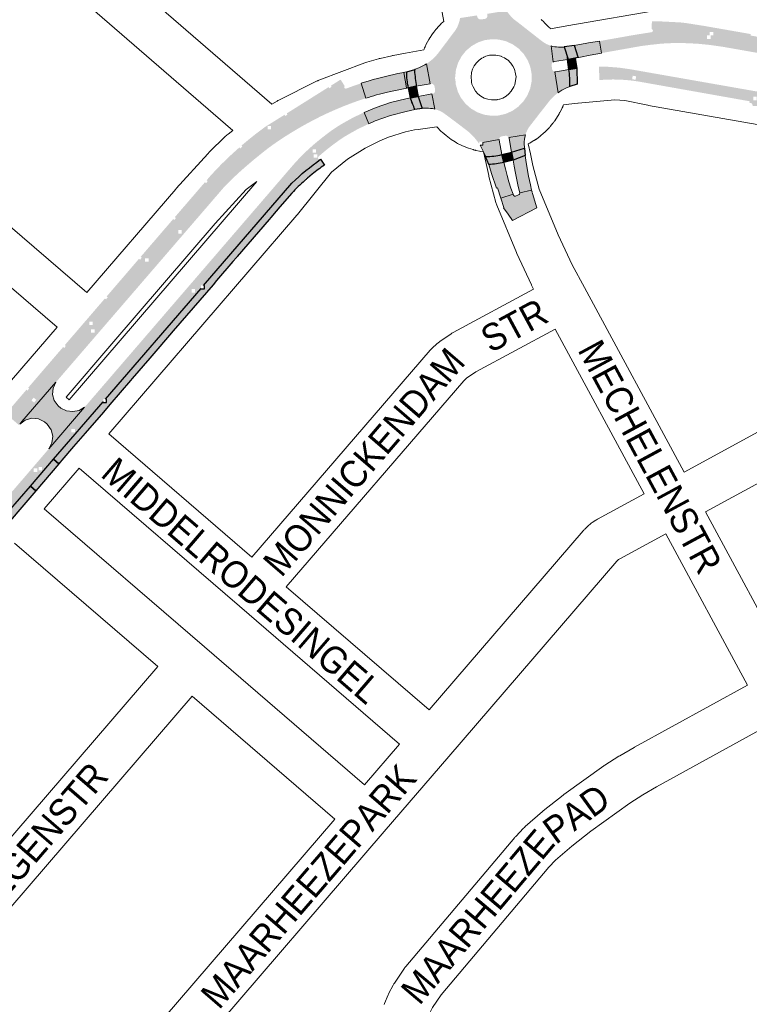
# Paper-space layout 'Layout1' of a CAD drawing. Header units: metres. Extents: x 123097 to 144122, y 392739 to 407589.
# Tile 80 of 256: x 127405 to 127615, y 400071 to 400354. Entities that reach past the tile are written whole.
import ezdxf
from ezdxf.enums import TextEntityAlignment as Align

# ---------------------------------------------------------------- set-up
doc = ezdxf.new("R2010")
doc.units = ezdxf.units.M
doc.header["$MEASUREMENT"] = 0
for name, color, linetype, lineweight in [('gs-anno-wegen algemeen tekst', 7, 'Continuous', 0), ('gs-knt-aanvullende hoofdweg', 7, 'Continuous', 0), ('gs-knt-wegen algemeen', 7, 'Continuous', 0), ('ir-ARC-asfalt-hoofdwegen-te inspecteren', 5, 'Continuous', 0), ('ir-ARC-fietspaden naastliggend- te inspecteren', 1, 'Continuous', 0)]:
    doc.layers.add(name, color=color, linetype=linetype, lineweight=lineweight)
doc.styles.add('Style-Arial', font='arial.ttf')

psp = doc.layouts.get("Layout1")

# ---------------------------------------------------------------- hatches: boundary and pattern name
at = {"layer": 'ir-ARC-asfalt-hoofdwegen-te inspecteren', "linetype": 'Continuous', "lineweight": 13}
h = psp.add_hatch(color=5, dxfattribs=at)
h.paths.add_polyline_path([(127527.336, 400326.933, 0.0919686), (127524.543, 400328.23), (127523.755, 400332.574), (127523.885, 400332.597, 0.4199704), (127524.68, 400333.733), (127524.504, 400334.734, 0.4039258), (127523.381, 400335.538), (127523.244, 400335.512), (127522.213, 400341.232, 0.0358821), (127523.805, 400342.431), (127523.807, 400342.429), (127523.928, 400342.539, 0.0044396), (127524.111, 400342.705), (127524.361, 400342.933), (127524.357, 400342.939, 0.0322702), (127525.559, 400344.268), (127527.875, 400347.351), (127527.881, 400347.347), (127528.333, 400347.945), (127528.326, 400347.951), (127530.019, 400350.205, 0.0425797), (127530.832, 400351.407), (127530.837, 400351.404), (127530.937, 400351.599, 0.0048824), (127531.013, 400351.747), (127531.179, 400352.072), (127531.169, 400352.077, 0.0694998), (127531.829, 400354.344), (127536.699, 400355.089), (127536.752, 400354.759, 0.3838315), (127537.861, 400353.932), (127538.857, 400354.087, 0.4388428), (127539.693, 400355.149), (127539.622, 400355.552), (127545.159, 400356.476, 0.0771777), (127547.534, 400353.76), (127548.33, 400353.185), (127551.377, 400350.798), (127551.372, 400350.792), (127551.964, 400350.33), (127551.967, 400350.335), (127555.013, 400347.949), (127555.024, 400347.94, 0.0409567), (127556.159, 400347.149), (127556.154, 400347.139), (127556.82, 400346.795), (127556.823, 400346.801, 0.0361901), (127557.965, 400346.363), (127558.58, 400341.746, 0.3081592), (127558.095, 400340.731), (127558.226, 400339.745, 0.3130596), (127559.011, 400338.952), (127559.942, 400332.913, 0.0703762), (127557.201, 400330.226), (127554.82, 400327.17), (127554.805, 400327.182), (127554.341, 400326.592), (127554.359, 400326.578), (127551.648, 400323.097, 0.0759822), (127550.589, 400320.823), (127545.825, 400320.066, 0.3369399), (127544.784, 400320.575), (127543.779, 400320.428, 0.3246104), (127543.006, 400319.534), (127538.318, 400318.611), (127538.318, 400318.844), (127537.318, 400318.844), (127537.318, 400318.414), (127537.212, 400318.393, 0.0221992), (127536.338, 400319.573), (127536.34, 400319.575), (127535.856, 400320.147), (127535.852, 400320.144, 0.0364679), (127534.122, 400321.822), (127531.028, 400324.185), (127531.028, 400324.185), (127530.432, 400324.641), (127530.429, 400324.637)])
h.paths.add_polyline_path([(127540.797, 400326.311), (127538.726, 400326.628), (127536.753, 400327.331), (127534.949, 400328.396), (127533.38, 400329.784), (127532.102, 400331.445), (127531.162, 400333.317), (127530.595, 400335.334), (127530.508, 400336.373), (127530.325, 400337.361), (127530.423, 400337.379), (127530.42, 400337.42), (127530.645, 400339.503), (127531.26, 400341.506), (127532.244, 400343.355), (127533.56, 400344.985), (127535.162, 400346.335), (127536.991, 400347.357), (127538.987, 400348.015), (127540.916, 400348.275), (127543.008, 400348.171), (127545.042, 400347.671), (127546.945, 400346.795), (127548.647, 400345.574), (127550.087, 400344.052), (127551.212, 400342.285), (127551.982, 400340.337), (127552.368, 400338.278), (127552.357, 400336.184), (127551.948, 400334.129), (127551.158, 400332.189), (127550.013, 400330.434), (127548.557, 400328.928), (127546.842, 400327.725), (127544.929, 400326.87), (127542.889, 400326.393)], flags=16)
h = psp.add_hatch(color=5, dxfattribs=at)
h.paths.add_polyline_path([(127586.782, 400350.285, 0.8504518), (127586.769, 400351.201, -0.0366195), (127602.527, 400349.962), (127603.471, 400349.785), (127603.471, 400349.351), (127602.683, 400349.351), (127602.683, 400348.351), (127603.683, 400348.351), (127603.683, 400349.351), (127604.471, 400349.351), (127604.471, 400349.597), (127614.886, 400347.639), (127626.657, 400345.54), (127672.779, 400337.612), (127672.779, 400337.128), (127673.779, 400337.128), (127673.779, 400337.44), (127678.803, 400336.576), (127707.483, 400331.599), (127739.079, 400326.08), (127741.346, 400325.681), (127741.346, 400325.124), (127742.346, 400325.124), (127742.346, 400325.506), (127780.592, 400318.781), (127780.592, 400318.232), (127781.592, 400318.232), (127781.592, 400318.606), (127815.517, 400312.641), (127814.978, 400309.708), (127813.384, 400310.001), (127732.49, 400324.13), (127730.264, 400324.521), (127681.891, 400332.998), (127679.664, 400333.387), (127679.013, 400333.504), (127664.138, 400336.092), (127610.955, 400345.438), (127608.738, 400345.828), (127607.417, 400346.06), (127603.403, 400346.634), (127599.809, 400346.991), (127596.399, 400347.142), (127592.853, 400347.16), (127591.128, 400347.097), (127589.407, 400346.974), (127586.557, 400346.673), (127583.714, 400346.304), (127572.454, 400344.295), (127571.816, 400347.736), (127572.65, 400347.882), (127572.652, 400347.875), (127573.39, 400348.005), (127573.389, 400348.012), (127578.207, 400348.858), (127581.172, 400349.395)])
h.paths.add_polyline_path([(127671.333, 400336.272), (127671.333, 400337.272), (127672.333, 400337.272), (127672.333, 400336.272)], flags=16)
h.paths.add_polyline_path([(127778.657, 400317.626), (127778.657, 400318.626), (127779.657, 400318.626), (127779.657, 400317.626)], flags=16)
h.paths.add_polyline_path([(127739.971, 400324.335), (127739.971, 400325.335), (127740.971, 400325.335), (127740.971, 400324.335)], flags=16)
at = {"layer": 'ir-ARC-asfalt-hoofdwegen-te inspecteren', "linetype": 'Continuous', "lineweight": 13, "extrusion": (0, 0, -1)}
for points in [[(-127563.835, 400346.348), (-127566.152, 400346.737), (-127568.683, 400347.187), (-127571.816, 400347.736), (-127572.454, 400344.295), (-127569.111, 400343.672), (-127566.384, 400343.158), (-127564.886, 400342.867, -0.0013531), (-127564.874, 400342.941), (-127565.756, 400343.099), (-127564.68, 400346.441), (-127563.838, 400346.34, -0.0001526)], [(-127519.275, 400334.765, 0.0214838), (-127518.76, 400339.285), (-127518.806, 400339.625), (-127518.945, 400339.663), (-127519.971, 400340.059, -0.0459615), (-127522.213, 400341.232), (-127523.244, 400335.512)], [(-127559.942, 400332.913), (-127559.011, 400338.952), (-127559.176, 400338.935), (-127559.342, 400338.947), (-127563.068, 400339.618, 0.0460548), (-127563.274, 400334.751), (-127562.149, 400334.24, -0.0475492)], [(-127543.842, 400315.17, 0.0575054), (-127539.164, 400314.615), (-127539.091, 400314.795), (-127538.407, 400316.309, -0.026351), (-127537.566, 400317.844), (-127538.318, 400317.844), (-127538.318, 400318.611), (-127543.006, 400319.534), (-127543.014, 400319.293)], [(-127550.26, 400318.258), (-127550.292, 400317.179), (-127550.306, 400317.044), (-127546.609, 400315.881), (-127545.912, 400319.805), (-127545.878, 400319.939), (-127545.825, 400320.066), (-127550.589, 400320.823, -0.0783241)], [(-127544.395, 400312.945), (-127544.841, 400311.058), (-127545.308, 400309.183), (-127545.838, 400307.324), (-127546.4, 400305.571), (-127547.019, 400303.837), (-127543.533, 400302.686), (-127542.583, 400305.657), (-127542.308, 400305.56), (-127540.873, 400309.79), (-127540.056, 400312.322, -0.0496197)]]:
    psp.add_hatch(color=5, dxfattribs=at).paths.add_polyline_path(points)
at = {"layer": 'ir-ARC-asfalt-hoofdwegen-te inspecteren', "linetype": 'Continuous', "lineweight": 13}
for points in [[(127562.659, 400342.491), (127558.902, 400341.864), (127558.736, 400341.819), (127558.58, 400341.746), (127557.965, 400346.363, 0.0635409), (127560.057, 400346.01), (127561.692, 400345.976), (127561.745, 400345.986), (127562.354, 400344.035, -0.013632)], [(127517.012, 400334.323), (127515.643, 400334.073), (127511.034, 400333.116, 0.0165375), (127504.762, 400331.335), (127503.464, 400335.628), (127505.786, 400336.352, -0.0252081), (127515.143, 400338.634), (127516.004, 400338.812), (127515.715, 400338.731), (127516.447, 400334.288), (127516.996, 400334.394, 0.000916)], [(127516.533, 400338.921, 0.0572435), (127516.996, 400334.394), (127516.447, 400334.288), (127515.715, 400338.731), (127516.004, 400338.812)], [(127524.543, 400328.23, 0.0709191), (127522.189, 400328.491), (127521.111, 400328.458), (127520.961, 400328.437), (127519.765, 400331.883), (127523.755, 400332.574)], [(127547.12, 400303.569, 0.4371317), (127547.741, 400303.267), (127548.612, 400303.599, 0.4216699), (127548.93, 400304.2), (127552.358, 400305.021), (127552.474, 400304.525), (127552.449, 400304.517), (127552.564, 400304.144), (127552.6, 400303.989), (127553.877, 400299.951), (127546.894, 400296.238), (127545.616, 400298.101), (127544.275, 400299.919), (127544.388, 400300.006), (127543.533, 400302.686), (127547.019, 400303.837)]]:
    psp.add_hatch(color=5, dxfattribs=at).paths.add_polyline_path(points)
h = psp.add_hatch(color=5, dxfattribs=at)
h.paths.add_polyline_path([(127625.736, 400328.665, 0.0324086), (127621.307, 400329.091), (127620.691, 400329.097), (127620.691, 400330.018), (127619.691, 400330.018), (127619.691, 400329.106), (127615.755, 400329.144), (127615.72, 400329.436, 0.2853687), (127615.465, 400329.886), (127615.469, 400329.914), (127615.337, 400329.934, 0.0046228), (127615.328, 400329.936), (127614.863, 400330.006), (127614.932, 400330.468), (127583.4, 400336.067, 0.0433447), (127575.543, 400336.72), (127571.823, 400336.583), (127571.659, 400340.369), (127573.958, 400340.384), (127577.459, 400340.112), (127580.407, 400339.696), (127606.989, 400335.031), (127609.206, 400334.643), (127662.019, 400325.348, 0.0106399), (127662.259, 400325.332), (127677.504, 400322.602), (127677.342, 400322.682, 0.0084773), (127677.51, 400322.632), (127677.923, 400322.534), (127679.783, 400322.207), (127728.46, 400313.653), (127729.55, 400313.461), (127730.671, 400313.265), (127811.457, 400299.118), (127813.105, 400298.829), (127812.628, 400296.289), (127811.632, 400296.289), (127811.632, 400296.084), (127768.029, 400303.685), (127768.029, 400304.235), (127767.029, 400304.235), (127767.029, 400303.859), (127728.992, 400310.49), (127719.305, 400312.197), (127719.305, 400312.713), (127718.305, 400312.713), (127718.305, 400312.373), (127676.989, 400319.655), (127670.834, 400320.74), (127670.834, 400321.194), (127669.834, 400321.194), (127669.834, 400320.916), (127669.374, 400320.997)])
h.paths.add_polyline_path([(127582.195, 400336.647), (127581.207, 400336.803), (127581.363, 400337.791), (127582.351, 400337.635)], flags=16)
h.paths.add_polyline_path([(127615.97, 400330.759), (127615.97, 400331.759), (127616.97, 400331.759), (127616.97, 400330.759)], flags=16)
h.paths.add_polyline_path([(127668.686, 400321.54), (127668.686, 400322.54), (127669.686, 400322.54), (127669.686, 400321.54)], flags=16)
h.paths.add_polyline_path([(127810.441, 400296.636), (127810.441, 400297.636), (127811.441, 400297.636), (127811.441, 400296.636)], flags=16)
h.paths.add_polyline_path([(127765.807, 400304.342), (127765.807, 400305.342), (127766.807, 400305.342), (127766.807, 400304.342)], flags=16)
h.paths.add_polyline_path([(127717.285, 400312.942), (127717.285, 400313.942), (127718.285, 400313.942), (127718.285, 400312.942)], flags=16)
h = psp.add_hatch(color=5, dxfattribs=at)
h.paths.add_polyline_path([(127482.028, 400324.626, 0.0769093), (127461.96, 400308.021), (127442.451, 400285.38), (127442.451, 400284.466), (127441.663, 400284.466), (127441.601, 400284.394), (127426.446, 400266.764), (127426.446, 400266.268), (127426.02, 400266.268), (127419.602, 400258.802), (127402.985, 400239.564), (127405.263, 400237.606), (127405.427, 400237.796), (127405.491, 400237.871), (127406.102, 400238.579), (127415.876, 400249.863), (127417.356, 400251.604), (127464.26, 400306.012), (127466.674, 400308.419), (127469.18, 400310.729), (127471.519, 400312.752), (127473.052, 400314.039), (127475.968, 400316.389, -0.0256651), (127482.392, 400320.838, -0.0252921), (127491.891, 400326.158, -0.0298569), (127502.836, 400330.697, -0.0052987), (127504.762, 400331.335), (127503.464, 400335.628), (127501.336, 400334.908), (127499.226, 400334.137, -0.8146973), (127498.702, 400334.869), (127498.693, 400334.882)])
h.paths.add_polyline_path([(127450.991, 400292.538), (127450.991, 400293.538), (127451.991, 400293.538), (127451.991, 400292.538)], flags=16)
h.paths.add_polyline_path([(127425.959, 400264.107), (127425.959, 400265.107), (127426.959, 400265.107), (127426.959, 400264.107)], flags=16)
h.paths.add_polyline_path([(127409.635, 400244.055), (127408.848, 400244.672), (127409.465, 400245.459), (127410.252, 400244.842)], flags=16)
for points in [[(127505.701, 400324.029), (127504.334, 400327.282), (127507.718, 400328.69), (127511.915, 400330.152), (127516.223, 400331.163), (127517.582, 400331.443), (127518.887, 400328.116), (127516.348, 400327.58), (127511.85, 400326.41), (127507.482, 400324.822)], [(127547.022, 400313.625), (127548.789, 400314.221), (127550.531, 400314.879), (127550.78, 400312.905), (127551.483, 400308.951), (127552.019, 400306.465), (127552.358, 400305.021), (127548.93, 400304.2), (127548.482, 400306.07), (127548.073, 400307.949), (127547.696, 400309.882), (127547.36, 400311.822)]]:
    psp.add_hatch(color=5, dxfattribs=at).paths.add_polyline_path(points, flags=0)
h = psp.add_hatch(color=5, dxfattribs=at)
h.paths.add_polyline_path([(127424.078, 400242.763, 0.0219538), (127424.433, 400243.101), (127425.592, 400244.447), (127478.357, 400305.714), (127479.71, 400307.285), (127483.701, 400311.919, -0.0517397), (127492.83, 400320.469, -0.0014471), (127493.428, 400320.944, -0.0372249), (127498.526, 400324.338), (127500.782, 400325.591), (127503.096, 400326.733), (127504.334, 400327.282), (127505.701, 400324.029), (127505.361, 400323.87), (127505.364, 400323.864), (127504.518, 400323.472), (127502.284, 400322.374), (127500.414, 400321.331), (127498.568, 400320.258, 0.0061778), (127497.223, 400319.343), (127497.219, 400319.348), (127496.922, 400319.132, 0.0276674), (127491.218, 400314.606, 0.9363286), (127491.781, 400313.819, 0.0384393), (127483.609, 400307.007), (127458.242, 400277.64), (127457.519, 400277.64), (127457.519, 400276.803), (127430.075, 400245.032), (127429.437, 400245.032), (127429.437, 400244.293), (127415.205, 400227.817), (127412.954, 400229.75), (127413.809, 400230.746), (127413.805, 400230.738)])
h.paths.add_polyline_path([(127489.864, 400314.258), (127489.864, 400315.258), (127490.864, 400315.258), (127490.864, 400314.258)], flags=16)
h.paths.add_polyline_path([(127489.523, 400315.714), (127489.523, 400316.714), (127490.523, 400316.714), (127490.523, 400315.714)], flags=16)
h.paths.add_polyline_path([(127454.803, 400275.619), (127454.803, 400276.619), (127455.803, 400276.619), (127455.803, 400275.619)], flags=16)
h.paths.add_polyline_path([(127420.323, 400235.51), (127420.323, 400236.51), (127421.323, 400236.51), (127421.323, 400235.51)], flags=16)
h = psp.add_hatch(color=5, dxfattribs=at)
h.paths.add_polyline_path([(127498.568, 400320.258, 0.0061778), (127497.223, 400319.343), (127497.219, 400319.348), (127496.922, 400319.132, 0.0276674), (127491.218, 400314.606, 0.9363286), (127491.781, 400313.819, 0.0384393), (127483.609, 400307.007), (127458.242, 400277.64), (127457.519, 400277.64), (127457.519, 400276.803), (127430.075, 400245.032), (127429.437, 400245.032), (127429.437, 400244.293), (127415.205, 400227.817), (127412.954, 400229.75), (127413.809, 400230.746), (127413.805, 400230.738), (127424.078, 400242.763, 0.0219538), (127424.433, 400243.101), (127425.592, 400244.447), (127478.357, 400305.714), (127479.71, 400307.285), (127483.701, 400311.919, -0.0517397), (127492.83, 400320.469, -0.0014471), (127493.428, 400320.944, -0.0372249), (127498.526, 400324.338), (127500.782, 400325.591), (127503.096, 400326.733), (127504.334, 400327.282), (127505.701, 400324.029), (127505.361, 400323.87), (127505.364, 400323.864), (127504.518, 400323.472), (127502.284, 400322.374), (127500.414, 400321.331)])
h.paths.add_polyline_path([(127489.864, 400314.258), (127489.864, 400315.258), (127490.864, 400315.258), (127490.864, 400314.258)], flags=16)
h.paths.add_polyline_path([(127489.523, 400315.714), (127489.523, 400316.714), (127490.523, 400316.714), (127490.523, 400315.714)], flags=16)
h.paths.add_polyline_path([(127454.803, 400275.619), (127454.803, 400276.619), (127455.803, 400276.619), (127455.803, 400275.619)], flags=16)
h.paths.add_polyline_path([(127420.323, 400235.51), (127420.323, 400236.51), (127421.323, 400236.51), (127421.323, 400235.51)], flags=16)
at = {"layer": 'ir-ARC-asfalt-hoofdwegen-te inspecteren', "linetype": 'Continuous', "lineweight": 13, "extrusion": (0, 0, -1)}
psp.add_hatch(color=5, dxfattribs=at).paths.add_polyline_path([(-127405.491, 400237.871), (-127407.061, 400239.017), (-127408.933, 400239.539), (-127410.869, 400239.369), (-127412.622, 400238.529), (-127413.388, 400237.881), (-127414.487, 400236.277), (-127414.947, 400234.388), (-127414.71, 400232.459), (-127413.805, 400230.738), (-127424.078, 400242.763), (-127422.514, 400241.822), (-127420.728, 400241.446), (-127418.917, 400241.676), (-127417.282, 400242.486), (-127416.509, 400243.125), (-127415.414, 400244.603), (-127414.914, 400246.374), (-127415.075, 400248.207), (-127415.876, 400249.863), (-127406.102, 400238.579)], flags=0)
h = psp.add_hatch(color=5, dxfattribs=at)
h.paths.add_polyline_path([(-127408.542, 400220.065), (-127415.205, 400227.817), (-127412.954, 400229.75), (-127406.295, 400221.994)])
h.paths.add_polyline_path([(-127410.526, 400224.177), (-127410.526, 400225.177), (-127409.526, 400225.177), (-127409.526, 400224.177)], flags=16)
h.paths.add_polyline_path([(-127411.893, 400224.587), (-127411.893, 400225.587), (-127410.893, 400225.587), (-127410.893, 400224.587)], flags=16)
at = {"layer": 'ir-ARC-asfalt-hoofdwegen-te inspecteren', "linetype": 'Continuous', "lineweight": 13}
h = psp.add_hatch(color=5, dxfattribs=at)
h.paths.add_polyline_path([(127309.9, 400109.99), (127333.996, 400137.967, 0.0090505), (127334.113, 400138.115), (127343.651, 400149.438), (127343.588, 400149.407, 0.0031722), (127343.641, 400149.445), (127344.097, 400149.817), (127344.508, 400150.238), (127345.215, 400151.059), (127377.096, 400188.068), (127378.588, 400189.799), (127395.402, 400209.318, 0.0197798), (127395.641, 400209.647), (127405.473, 400221.04), (127405.372, 400220.969, 0.027963), (127405.76, 400221.371), (127406.295, 400221.994), (127408.542, 400220.065), (127402.28, 400212.772), (127401.535, 400212.772), (127401.535, 400211.904), (127367.363, 400172.106), (127366.453, 400172.106), (127366.453, 400171.106), (127366.504, 400171.106), (127341.808, 400142.344), (127330.832, 400129.597), (127330.244, 400129.597), (127330.244, 400128.914), (127310.334, 400105.791, 0.0244215), (127306.91, 400101.152), (127304.356, 400102.625, -0.0341693)])
h.paths.add_polyline_path([(127401.574, 400213.684), (127401.574, 400214.684), (127402.574, 400214.684), (127402.574, 400213.684)], flags=16)
h.paths.add_polyline_path([(127369.257, 400176.586), (127369.257, 400177.586), (127370.257, 400177.586), (127370.257, 400176.586)], flags=16)
h.paths.add_polyline_path([(127340.017, 400142.256), (127340.017, 400143.256), (127341.017, 400143.256), (127341.017, 400142.256)], flags=16)
at = {"layer": 'ir-ARC-fietspaden naastliggend- te inspecteren', "linetype": 'Continuous', "lineweight": 30}
h = psp.add_hatch(color=1, dxfattribs=at)
h.paths.add_polyline_path([(127535.852, 400320.144, 0.0364679), (127534.122, 400321.822), (127530.73, 400324.413), (127530.432, 400324.641), (127530.429, 400324.637), (127527.336, 400326.933, 0.0919686), (127524.543, 400328.23), (127523.755, 400332.574), (127523.885, 400332.597, 0.4199704), (127524.68, 400333.733), (127524.504, 400334.734, 0.4039258), (127523.381, 400335.538), (127523.244, 400335.512), (127522.213, 400341.232, 0.0358821), (127523.805, 400342.431), (127523.807, 400342.429), (127523.928, 400342.539, 0.0044396), (127524.111, 400342.705), (127524.361, 400342.933), (127524.357, 400342.939, 0.0322702), (127525.559, 400344.268), (127527.875, 400347.351), (127527.881, 400347.347), (127528.333, 400347.945), (127528.326, 400347.951), (127530.019, 400350.205, 0.0425797), (127530.832, 400351.407), (127530.837, 400351.404), (127530.937, 400351.599, 0.0048824), (127531.013, 400351.747), (127531.179, 400352.072), (127531.169, 400352.077, 0.0694998), (127531.829, 400354.344), (127536.699, 400355.089), (127536.752, 400354.759, 0.3838315), (127537.861, 400353.932), (127538.857, 400354.087, 0.4388428), (127539.693, 400355.149), (127539.622, 400355.552), (127545.159, 400356.476, 0.0771777), (127547.534, 400353.76), (127548.33, 400353.185), (127551.377, 400350.798), (127551.372, 400350.792), (127551.964, 400350.33), (127551.967, 400350.335), (127555.013, 400347.949), (127555.024, 400347.94, 0.0409567), (127556.159, 400347.149), (127556.154, 400347.139), (127556.82, 400346.795), (127556.823, 400346.801, 0.0361901), (127557.965, 400346.363), (127558.58, 400341.746, 0.3081592), (127558.095, 400340.731), (127558.226, 400339.745, 0.3130596), (127559.011, 400338.952), (127559.942, 400332.913, 0.0703762), (127557.201, 400330.226), (127554.82, 400327.17), (127554.805, 400327.182), (127554.341, 400326.592), (127554.359, 400326.578), (127551.648, 400323.097, 0.0759822), (127550.589, 400320.823), (127545.825, 400320.066, 0.3369399), (127544.784, 400320.575), (127543.779, 400320.428, 0.3246104), (127543.006, 400319.534), (127538.318, 400318.611), (127538.318, 400318.844), (127537.318, 400318.844), (127537.318, 400318.414), (127537.212, 400318.393, 0.0221992), (127536.338, 400319.573), (127536.34, 400319.575), (127535.856, 400320.147)])
h.paths.add_polyline_path([(127540.797, 400326.311), (127538.726, 400326.628), (127536.753, 400327.331), (127534.949, 400328.396), (127533.38, 400329.784), (127532.102, 400331.445), (127531.162, 400333.317), (127530.595, 400335.334), (127530.508, 400336.373), (127530.325, 400337.361), (127530.423, 400337.379), (127530.42, 400337.42), (127530.645, 400339.503), (127531.26, 400341.506), (127532.244, 400343.355), (127533.56, 400344.985), (127535.162, 400346.335), (127536.991, 400347.357), (127538.987, 400348.015), (127540.916, 400348.275), (127543.008, 400348.171), (127545.042, 400347.671), (127546.945, 400346.795), (127548.647, 400345.574), (127550.087, 400344.052), (127551.212, 400342.285), (127551.982, 400340.337), (127552.368, 400338.278), (127552.357, 400336.184), (127551.948, 400334.129), (127551.158, 400332.189), (127550.013, 400330.434), (127548.557, 400328.928), (127546.842, 400327.725), (127544.929, 400326.87), (127542.889, 400326.393)], flags=16)
h = psp.add_hatch(color=1, dxfattribs=at)
h.paths.add_polyline_path([(127602.527, 400349.962, 0.0366195), (127586.769, 400351.201), (127586.872, 400353.36), (127586.938, 400353.361), (127589.293, 400353.381), (127594.223, 400353.128), (127595.07, 400353.085), (127596.604, 400352.908), (127601.709, 400352.106), (127601.929, 400352.071), (127603.536, 400351.789), (127615.216, 400349.748), (127615.161, 400349.329), (127665.332, 400340.557), (127665.401, 400340.952), (127679.185, 400338.535), (127678.816, 400338.6), (127678.747, 400338.206), (127679.485, 400338.076), (127679.554, 400338.47), (127679.185, 400338.535), (127685.648, 400337.428), (127692.131, 400336.277), (127695.127, 400335.734), (127702.082, 400334.544), (127704.063, 400334.206), (127707.458, 400333.604), (127707.388, 400333.211), (127708.126, 400333.08), (127708.196, 400333.473), (127711.533, 400332.882), (127719.29, 400331.533), (127720.311, 400331.356), (127727.763, 400330.049), (127729.762, 400329.703), (127739.042, 400328.096), (127738.974, 400327.702), (127739.713, 400327.574), (127739.781, 400327.967), (127751.286, 400325.936), (127752.756, 400325.677), (127752.882, 400325.655), (127752.813, 400325.262), (127753.552, 400325.132), (127753.621, 400325.526), (127760.225, 400324.37), (127768.214, 400322.954), (127768.973, 400322.82), (127776.441, 400321.52), (127778.456, 400321.162), (127783.305, 400320.301), (127783.235, 400319.907), (127783.973, 400319.776), (127784.043, 400320.169), (127783.674, 400320.235), (127786.309, 400319.807), (127793.799, 400318.481), (127795.787, 400318.124), (127799.542, 400317.45), (127799.173, 400317.516), (127799.102, 400317.123), (127799.84, 400316.99), (127799.911, 400317.384), (127799.542, 400317.45), (127803.127, 400316.837), (127804.181, 400316.657), (127811.646, 400315.356), (127812.008, 400315.293), (127811.939, 400314.899), (127812.677, 400314.769), (127812.746, 400315.163), (127815.871, 400314.616), (127815.517, 400312.641), (127781.592, 400318.606), (127781.592, 400319.232), (127780.592, 400319.232), (127780.592, 400318.781), (127742.346, 400325.506), (127742.346, 400326.124), (127741.346, 400326.124), (127741.346, 400325.681), (127739.079, 400326.08), (127707.483, 400331.599), (127678.803, 400336.576), (127673.779, 400337.44), (127673.779, 400338.128), (127672.779, 400338.128), (127672.779, 400337.612), (127626.657, 400345.54), (127614.886, 400347.639), (127604.471, 400349.597), (127604.471, 400350.351), (127603.471, 400350.351), (127603.471, 400349.785)])
h.paths.add_polyline_path([(127724.749, 400330.171), (127724.011, 400330.301), (127724.08, 400330.695), (127724.818, 400330.565)], flags=16)
h.paths.add_polyline_path([(127695.182, 400335.314), (127694.444, 400335.449), (127694.516, 400335.842), (127695.254, 400335.708)], flags=16)
h.paths.add_polyline_path([(127767.345, 400322.7), (127766.607, 400322.831), (127766.677, 400323.225), (127767.415, 400323.093)], flags=16)
at = {"layer": 'ir-ARC-fietspaden naastliggend- te inspecteren', "linetype": 'Continuous', "lineweight": 30, "extrusion": (0, 0, -1)}
for points in [[(-127516.533, 400338.921), (-127518.806, 400339.625), (-127518.76, 400339.285, -0.0214838), (-127519.275, 400334.765), (-127517.012, 400334.323, 0.0581626)], [(-127518.887, 400328.116, 0.0274854), (-127517.582, 400331.443), (-127519.765, 400331.883), (-127520.961, 400328.437)], [(-127483.609, 400307.007, 0.0384393), (-127491.781, 400313.819), (-127492.913, 400312.147, -0.0199971), (-127489.419, 400309.57), (-127488.08, 400308.463, -0.0018952), (-127487.812, 400308.235), (-127487.811, 400308.236), (-127487.634, 400308.082, -0.0015779), (-127487.413, 400307.89), (-127487.245, 400307.744), (-127487.246, 400307.743, -0.0277147), (-127483.588, 400304.128), (-127480.158, 400300.162), (-127479.098, 400298.936), (-127477.583, 400297.175), (-127477.583, 400297.175), (-127477.093, 400296.607), (-127477.094, 400296.606), (-127467.917, 400285.94), (-127467.917, 400285.941), (-127467.794, 400285.797), (-127467.677, 400285.661), (-127467.673, 400285.656), (-127466.67, 400284.488), (-127461.989, 400279.034), (-127460.958, 400277.834), (-127449.534, 400264.596), (-127448.478, 400263.374), (-127443.936, 400258.116), (-127442.777, 400256.773), (-127437.799, 400250.979), (-127437.799, 400250.979), (-127437.311, 400250.411), (-127431.341, 400243.462), (-127429.527, 400241.349), (-127424.28, 400235.277), (-127420.949, 400231.422), (-127417.581, 400227.525), (-127417.574, 400227.53), (-127417.088, 400226.96), (-127417.091, 400226.957), (-127416.719, 400226.527), (-127415.205, 400227.817), (-127429.437, 400244.293), (-127429.437, 400244.032), (-127430.437, 400244.032), (-127430.437, 400245.032), (-127430.075, 400245.032), (-127457.519, 400276.803), (-127457.519, 400276.64), (-127458.519, 400276.64), (-127458.519, 400277.64), (-127458.242, 400277.64)], [(-127544.395, 400312.945, 0.0496197), (-127540.056, 400312.322), (-127539.164, 400314.615, -0.0575054), (-127543.842, 400315.17)], [(-127310.334, 400105.791), (-127330.244, 400128.914), (-127330.244, 400128.597), (-127331.244, 400128.597), (-127331.244, 400129.597), (-127330.832, 400129.597), (-127341.808, 400142.344), (-127366.504, 400171.106), (-127367.453, 400171.106), (-127367.453, 400172.106), (-127367.363, 400172.106), (-127401.535, 400211.904), (-127401.535, 400211.772), (-127402.535, 400211.772), (-127402.535, 400212.772), (-127402.28, 400212.772), (-127408.542, 400220.065), (-127410.09, 400218.746), (-127398.599, 400205.448), (-127398.597, 400205.45), (-127398.109, 400204.88), (-127398.109, 400204.88), (-127398.076, 400204.842), (-127397.259, 400203.889), (-127389.504, 400194.847), (-127389.808, 400194.586), (-127389.319, 400194.017), (-127389.016, 400194.277), (-127385.821, 400190.552), (-127384.46, 400188.966), (-127380.154, 400183.95), (-127379.09, 400182.711), (-127368.549, 400170.483), (-127368.549, 400170.483), (-127368.059, 400169.915), (-127368.059, 400169.915), (-127367.633, 400169.42), (-127367.63, 400169.417), (-127366.281, 400167.845), (-127361.869, 400162.701), (-127360.531, 400161.141), (-127358.808, 400159.138), (-127358.808, 400159.138), (-127358.318, 400158.57), (-127358.319, 400158.57), (-127349.108, 400147.864), (-127348.966, 400147.699), (-127348.966, 400147.699), (-127348.476, 400147.131), (-127348.477, 400147.13), (-127348.059, 400146.645), (-127343.848, 400141.752), (-127342.644, 400140.353), (-127335.153, 400131.679), (-127335.153, 400131.679), (-127334.663, 400131.111), (-127334.663, 400131.111), (-127331.144, 400127.036), (-127329.892, 400125.572), (-127325.672, 400120.638), (-127325.531, 400120.474), (-127325.531, 400120.474), (-127325.043, 400119.904), (-127325.044, 400119.904), (-127324.345, 400119.087), (-127312.893, 400105.753), (-127311.915, 400104.566, -0.0277003), (-127308.268, 400099.585), (-127308.265, 400099.587), (-127308.106, 400099.334, -0.0013787), (-127307.94, 400099.075, -0.0022967), (-127307.667, 400098.641), (-127305.886, 400099.556, 0.0324529)]]:
    psp.add_hatch(color=1, dxfattribs=at).paths.add_polyline_path(points)
at = {"layer": 'ir-ARC-fietspaden naastliggend- te inspecteren', "linetype": 'Continuous', "lineweight": 30}
psp.add_hatch(color=1, dxfattribs=at).paths.add_polyline_path([(127563.274, 400334.751, 0.0460548), (127563.068, 400339.618), (127565.324, 400339.919), (127565.472, 400335.349)])
h = psp.add_hatch(color=1, dxfattribs=at)
h.paths.add_polyline_path([(127475.969, 400323.166, 0.0185858), (127469.81, 400318.341), (127469.102, 400317.731), (127469.36, 400317.433), (127468.794, 400316.941), (127468.534, 400317.241), (127468.281, 400317.023), (127466.777, 400315.676, 0.0143231), (127462.516, 400311.559), (127461.941, 400310.967), (127460.231, 400309.111), (127455.606, 400303.742), (127451.931, 400299.479), (127450.583, 400297.917), (127450.013, 400297.255), (127450.316, 400296.994), (127449.826, 400296.426), (127449.523, 400296.687), (127446.725, 400293.437), (127443.802, 400290.042), (127440.207, 400285.866), (127440.51, 400285.606), (127440.021, 400285.037), (127439.718, 400285.297), (127439.365, 400284.887), (127435.611, 400280.516), (127434.962, 400279.761), (127431.155, 400275.328), (127427.804, 400271.432), (127420.828, 400263.325), (127417.818, 400259.827), (127413.829, 400255.193), (127412.843, 400254.047), (127410.052, 400250.804), (127407.922, 400248.32), (127408.22, 400248.065), (127407.733, 400247.495), (127407.434, 400247.75), (127405.514, 400245.512), (127403.971, 400243.706), (127401.51, 400240.823), (127402.985, 400239.564), (127419.602, 400258.802), (127426.02, 400266.268), (127425.446, 400266.268), (127425.446, 400267.268), (127426.446, 400267.268), (127426.446, 400266.764), (127441.601, 400284.394), (127441.663, 400284.466), (127441.451, 400284.466), (127441.451, 400285.466), (127442.451, 400285.466), (127442.451, 400285.38), (127461.96, 400308.021, -0.0769093), (127482.028, 400324.626), (127498.693, 400334.882), (127497.554, 400336.69), (127494.748, 400334.927), (127494.96, 400334.589), (127494.325, 400334.19), (127494.113, 400334.528), (127491.432, 400332.845), (127487.778, 400330.549), (127481.191, 400326.415)])
h.paths.add_polyline_path([(127476.616, 400322.4), (127476.616, 400323.4), (127477.616, 400323.4), (127477.616, 400322.4)], flags=16)
h.paths.add_polyline_path([(127481.694, 400326.257), (127481.483, 400326.597), (127482.119, 400326.993), (127482.331, 400326.654)], flags=16)
h.paths.add_polyline_path([(127458.932, 400306.987), (127458.629, 400307.248), (127459.119, 400307.816), (127459.422, 400307.555)], flags=16)
h.paths.add_polyline_path([(127430.257, 400273.669), (127429.953, 400273.93), (127430.443, 400274.498), (127430.746, 400274.237)], flags=16)
h.paths.add_polyline_path([(127418.242, 400259.706), (127417.938, 400259.967), (127418.428, 400260.535), (127418.731, 400260.274)], flags=16)
h.paths.add_polyline_path([(127401.977, 400240.753), (127401.673, 400241.013), (127402.159, 400241.583), (127402.464, 400241.323)], flags=16)
at = {"layer": 'ir-ARC-fietspaden naastliggend- te inspecteren', "linetype": 'Continuous', "lineweight": 30, "extrusion": (0, 0, -1)}
psp.add_hatch(color=1, dxfattribs=at).paths.add_polyline_path([(-127550.531, 400314.879), (-127548.789, 400314.221), (-127547.022, 400313.625), (-127546.609, 400315.881), (-127550.306, 400317.044)], flags=0)

# ---------------------------------------------------------------- linework, layer by layer
at = {"layer": 'gs-knt-aanvullende hoofdweg', "color": 7, "linetype": 'Continuous', "flags": 128}
for points in [[(127527.158, 400353.396), (127525.005, 400365.288), (127524.356, 400367.264), (127522.864, 400369.681)], [(127555.064, 400353.916), (127555.314, 400353.705), (127555.35, 400353.673), (127555.624, 400353.418), (127556.153, 400352.897), (127556.467, 400352.614), (127556.751, 400352.309), (127557.31, 400351.76), (127557.544, 400351.519), (127557.603, 400351.453), (127557.657, 400351.392), (127557.75, 400351.287), (127562.441, 400352.094), (127590.265, 400356.88)], [(127477.854, 400329.655), (127479.341, 400330.539), (127479.579, 400330.675), (127479.821, 400330.802), (127490.62, 400336.201), (127490.855, 400336.314), (127490.933, 400336.348), (127490.974, 400336.367), (127491.094, 400336.418), (127491.337, 400336.514), (127504.52, 400341.467), (127504.776, 400341.558), (127505.035, 400341.64), (127508.435, 400342.643), (127508.653, 400342.704), (127508.872, 400342.758), (127512.297, 400343.548), (127512.478, 400343.587), (127512.66, 400343.622), (127516.14, 400344.246), (127521.413, 400345.191), (127521.424, 400345.217), (127521.494, 400345.392), (127521.523, 400345.46), (127521.671, 400345.775), (127521.82, 400346.076), (127522.15, 400346.823), (127522.874, 400348.184), (127522.902, 400348.233), (127522.921, 400348.268), (127522.964, 400348.339), (127523.039, 400348.468), (127523.105, 400348.571), (127523.141, 400348.631), (127523.174, 400348.678), (127523.216, 400348.744), (127523.761, 400349.555), (127523.964, 400349.841), (127523.99, 400349.881), (127524.03, 400349.93), (127524.048, 400349.954), (127524.203, 400350.164), (127524.322, 400350.321), (127524.896, 400351.053), (127524.933, 400351.097), (127524.964, 400351.136), (127525.034, 400351.226), (127525.087, 400351.286), (127525.103, 400351.306), (127525.154, 400351.368), (127525.169, 400351.385), (127525.25, 400351.475), (127525.311, 400351.546), (127525.348, 400351.583), (127525.388, 400351.627), (127525.459, 400351.702), (127526.184, 400352.469), (127526.448, 400352.734), (127526.858, 400353.126), (127527.158, 400353.396)], [(127540.856, 400330.851), (127541.824, 400330.849), (127541.896, 400330.853), (127542.432, 400330.93), (127542.443, 400330.932), (127542.57, 400330.954), (127542.58, 400330.955), (127543.155, 400331.078), (127543.218, 400331.098), (127543.986, 400331.365), (127544.084, 400331.406), (127545.008, 400331.916), (127545.86, 400332.596), (127546.526, 400333.344), (127547.282, 400334.618), (127547.523, 400335.206), (127547.85, 400336.992), (127547.877, 400337.501), (127547.776, 400338.354), (127547.409, 400339.698), (127547.105, 400340.318), (127547.028, 400340.472), (127546.818, 400340.811), (127546.392, 400341.403), (127546.194, 400341.625), (127545.586, 400342.223), (127545.45, 400342.329), (127544.673, 400342.871), (127544.583, 400342.918), (127543.668, 400343.348), (127543.661, 400343.35), (127543.615, 400343.364), (127542.704, 400343.616), (127542.692, 400343.62), (127542.683, 400343.621), (127542.125, 400343.664), (127541.099, 400343.743), (127540.298, 400343.659), (127539.208, 400343.364), (127538.618, 400343.091), (127538.58, 400343.073), (127538.1, 400342.824), (127537.317, 400342.286), (127536.534, 400341.525), (127535.893, 400340.645), (127535.407, 400339.666), (127535.129, 400338.741), (127535.082, 400338.533), (127535.074, 400338.474), (127535.073, 400338.467), (127534.976, 400337.677), (127535.122, 400335.93), (127535.243, 400335.381), (127535.548, 400334.626), (127536.281, 400333.378), (127536.948, 400332.621), (127537.796, 400331.937), (127538.749, 400331.404), (127539.779, 400331.038), (127540.849, 400330.852), (127540.853, 400330.851), (127540.856, 400330.851)], [(127617.061, 400323.847), (127585.931, 400329.296), (127585.691, 400329.342), (127579.075, 400330.723), (127576.227, 400330.922), (127565.675, 400329.903), (127565.651, 400329.901), (127563.035, 400329.632), (127561.473, 400329.409), (127561.413, 400329.236), (127561.38, 400329.15), (127561.35, 400329.077), (127561.289, 400328.924), (127561.243, 400328.821), (127561.215, 400328.755), (127561.187, 400328.698), (127561.151, 400328.618), (127561.027, 400328.371), (127561, 400328.318), (127560.523, 400327.407), (127560.45, 400327.272), (127560.427, 400327.233), (127560.384, 400327.154), (127560.235, 400326.906), (127558.98, 400324.902), (127558.941, 400324.843), (127558.884, 400324.752), (127558.781, 400324.604), (127558.746, 400324.551), (127558.729, 400324.529), (127558.706, 400324.497), (127558.678, 400324.456), (127558.493, 400324.214), (127558.475, 400324.193), (127558.458, 400324.17), (127557.682, 400323.209), (127557.545, 400323.044), (127557.434, 400322.918), (127557.402, 400322.883), (127557.369, 400322.848), (127557.173, 400322.64), (127556.375, 400321.836), (127556.357, 400321.818), (127556.321, 400321.783), (127556.285, 400321.748), (127556.151, 400321.612), (127556.049, 400321.525), (127555.989, 400321.474), (127555.924, 400321.418), (127555.879, 400321.379), (127554.798, 400320.451), (127553.712, 400319.65), (127553.622, 400319.586), (127553.539, 400319.524), (127553.453, 400319.466), (127553.367, 400319.405), (127553.274, 400319.347), (127553.188, 400319.289), (127553.097, 400319.236), (127553.007, 400319.179), (127551.972, 400318.569), (127551.825, 400318.484), (127551.597, 400318.362), (127551.371, 400318.246)], [(127424.739, 400275.599), (127450.278, 400305.288), (127450.405, 400305.433), (127459.472, 400315.441), (127459.622, 400315.602), (127459.776, 400315.758), (127464.566, 400320.46), (127464.786, 400320.668), (127464.861, 400320.733), (127464.9, 400320.769), (127464.94, 400320.801), (127465.015, 400320.867), (127465.252, 400321.057), (127466.653, 400322.133)], [(127538.537, 400315.99), (127537.774, 400316.094), (127537.381, 400316.177), (127536.34, 400316.395), (127536.252, 400316.415), (127536.19, 400316.428), (127536.165, 400316.433), (127535.97, 400316.477), (127535.794, 400316.531), (127535.761, 400316.54), (127535.756, 400316.541), (127535.721, 400316.552), (127535.678, 400316.564), (127535.594, 400316.592), (127534.206, 400317.015), (127532.495, 400317.703), (127531.138, 400318.387), (127530.85, 400318.537), (127530.77, 400318.582), (127530.413, 400318.798), (127529.284, 400319.51), (127527.807, 400320.616), (127526.696, 400321.61), (127526.432, 400321.845), (127525.173, 400323.184), (127519.821, 400322.406), (127518.708, 400322.245), (127516.193, 400321.664), (127511.31, 400320.222), (127508.807, 400319.169), (127504.641, 400317.055), (127499.494, 400313.86), (127494.932, 400310.11), (127485.162, 400297.969), (127485.003, 400297.778), (127431.04, 400235.083)], [(127418.778, 400245.635), (127419.655, 400244.88), (127473.481, 400307.416), (127470.456, 400305.193), (127461.601, 400295.42), (127431.879, 400260.867), (127418.778, 400245.635)], [(127384.633, 400228.972), (127403.147, 400250.495), (127416.249, 400265.728)], [(127422.548, 400225.213), (127412.519, 400213.555)]]:
    psp.add_lwpolyline(points, dxfattribs=at)
at = {"layer": 'gs-knt-wegen algemeen', "color": 7, "linetype": 'Continuous', "flags": 128}
for points in [[(127284.335, 400395.725), (127284.693, 400395.546), (127284.93, 400395.421), (127285.161, 400395.287), (127285.386, 400395.143), (127287.225, 400393.918), (127287.443, 400393.766), (127287.656, 400393.604), (127287.861, 400393.435), (127424.739, 400275.599)], [(127416.249, 400265.728), (127279.67, 400383.306), (127278.5, 400384.086)], [(127427.635, 400376.692), (127426.96, 400375.212), (127426.857, 400374.596), (127426.961, 400373.913), (127427.084, 400373.615), (127477.854, 400329.655)], [(127466.653, 400322.133), (127418.524, 400363.804)], [(127552.941, 400276.607), (127552.444, 400277.529), (127552.359, 400277.692), (127552.279, 400277.857), (127548.098, 400286.781), (127547.979, 400287.051), (127542.349, 400300.641), (127542.244, 400300.912), (127542.151, 400301.187), (127542.07, 400301.466), (127540.103, 400308.892), (127540.038, 400309.162), (127539.274, 400312.639), (127538.537, 400315.99)], [(127551.371, 400318.246), (127551.99, 400315.433), (127552.725, 400312.092), (127554.544, 400305.222), (127559.951, 400292.171), (127563.991, 400283.547), (127567.488, 400277.063), (127596.084, 400224.125)], [(127596.084, 400224.125), (127650.143, 400253.568), (127650.341, 400253.672), (127651.215, 400254.902), (127651.248, 400255.108), (127661.756, 400315.118)], [(127472.114, 400199.726), (127523.251, 400259.07), (127523.417, 400259.254), (127523.589, 400259.432), (127523.767, 400259.603), (127525.236, 400260.96), (127525.419, 400261.122), (127525.608, 400261.278), (127525.802, 400261.426), (127526.002, 400261.567), (127529.309, 400263.806), (127529.491, 400263.924), (127529.676, 400264.037), (127529.865, 400264.143), (127552.941, 400276.607)], [(127559.125, 400265.15), (127536.339, 400252.842), (127533.708, 400251.06), (127532.872, 400250.289), (127481.981, 400191.232)], [(127584.65, 400217.898), (127559.125, 400265.15)], [(127654.335, 400241.025), (127602.272, 400212.67)], [(127431.04, 400235.083), (127472.114, 400199.726)], [(127514.468, 400146.088), (127468.551, 400185.613), (127422.548, 400225.213)], [(127522.962, 400155.955), (127567.17, 400207.312), (127567.316, 400207.476), (127567.468, 400207.635), (127567.625, 400207.789), (127568.802, 400208.905), (127569.02, 400209.103), (127569.248, 400209.291), (127569.484, 400209.469), (127569.727, 400209.635), (127570.786, 400210.325), (127571.004, 400210.461), (127571.226, 400210.588), (127584.65, 400217.898)], [(127412.519, 400213.555), (127458.516, 400173.957), (127504.431, 400134.429)], [(127602.272, 400212.67), (127626.817, 400167.223)], [(127590.838, 400206.443), (127577.679, 400199.277), (127577.331, 400199.05), (127576.823, 400198.568), (127528.583, 400142.528), (127510.052, 400121.001), (127456.936, 400059.297), (127456.655, 400058.811), (127456.193, 400056.863), (127458.578, 400056.293), (127503.545, 400045.55)], [(127614.28, 400163.038), (127590.838, 400206.443)], [(127445.088, 400168.337), (127404.028, 400203.684)], [(127481.981, 400191.232), (127522.962, 400155.955)], [(127361.914, 400071.039), (127363.339, 400073.152), (127363.464, 400073.331), (127363.595, 400073.506), (127363.732, 400073.676), (127367.587, 400078.309), (127367.657, 400078.391), (127445.088, 400168.337)], [(127510.018, 400071.42), (127510.113, 400071.658), (127511.18, 400074.176), (127511.288, 400074.416), (127511.405, 400074.651), (127512.593, 400076.925), (127512.714, 400077.147), (127512.845, 400077.365), (127512.984, 400077.577), (127515.872, 400081.812), (127516, 400081.994), (127516.135, 400082.171), (127516.276, 400082.344), (127547.508, 400119.333), (127547.644, 400119.489), (127547.786, 400119.641), (127550.065, 400122.016), (127550.275, 400122.225), (127550.495, 400122.424), (127555.464, 400126.736), (127555.705, 400126.934), (127561.44, 400131.447), (127561.647, 400131.603), (127573.041, 400139.851), (127573.209, 400139.969), (127573.381, 400140.082), (127577.41, 400142.627), (127577.645, 400142.768), (127581.778, 400145.142), (127581.88, 400145.2), (127614.28, 400163.038)], [(127454.955, 400159.842), (127381.775, 400074.834)], [(127495.937, 400124.562), (127454.955, 400159.842)], [(127620.484, 400151.591), (127588.212, 400133.823), (127584.248, 400131.546), (127580.509, 400129.184), (127569.388, 400121.133), (127563.878, 400116.798), (127559.252, 400112.784), (127557.322, 400110.775), (127526.44, 400074.2), (127523.955, 400070.556), (127523.065, 400068.854), (127522.301, 400067.051), (127516.209, 400042.525)], [(127504.431, 400134.429), (127514.468, 400146.088)], [(127443.529, 400059.887), (127444.207, 400062.744), (127444.287, 400063.049), (127444.382, 400063.349), (127444.491, 400063.645), (127444.614, 400063.935), (127444.752, 400064.219), (127444.903, 400064.495), (127445.965, 400066.335), (127446.123, 400066.596), (127446.294, 400066.848), (127446.476, 400067.093), (127446.669, 400067.328), (127495.937, 400124.562)]]:
    psp.add_lwpolyline(points, dxfattribs=at)
at = {"layer": 'ir-ARC-asfalt-hoofdwegen-te inspecteren', "color": 5, "linetype": 'Continuous', "lineweight": 13}
for points in [[(127563.835, 400346.348), (127566.152, 400346.737), (127568.683, 400347.187), (127571.816, 400347.736), (127572.454, 400344.295), (127569.111, 400343.672), (127566.384, 400343.158), (127564.886, 400342.867, 0.0013531), (127564.874, 400342.941), (127565.756, 400343.099), (127564.68, 400346.441), (127563.838, 400346.34, 0.0001526)], [(127562.659, 400342.491), (127558.902, 400341.864), (127558.736, 400341.819), (127558.58, 400341.746), (127557.965, 400346.363, 0.0635409), (127560.057, 400346.01), (127561.692, 400345.976), (127561.745, 400345.986), (127562.354, 400344.035, -0.013632)], [(127519.275, 400334.765, -0.0214838), (127518.76, 400339.285), (127518.806, 400339.625), (127518.945, 400339.663), (127519.971, 400340.059, 0.0459615), (127522.213, 400341.232), (127523.244, 400335.512)], [(127517.012, 400334.323), (127515.643, 400334.073), (127511.034, 400333.116, 0.0165375), (127504.762, 400331.335), (127503.464, 400335.628), (127505.786, 400336.352, -0.0252081), (127515.143, 400338.634), (127516.004, 400338.812), (127515.715, 400338.731), (127516.447, 400334.288), (127516.996, 400334.394, 0.000916)], [(127516.533, 400338.921, 0.0572435), (127516.996, 400334.394), (127516.447, 400334.288), (127515.715, 400338.731), (127516.004, 400338.812)], [(127559.942, 400332.913), (127559.011, 400338.952), (127559.176, 400338.935), (127559.342, 400338.947), (127563.068, 400339.618, -0.0460548), (127563.274, 400334.751), (127562.149, 400334.24, 0.0475492)], [(127524.543, 400328.23, 0.0709191), (127522.189, 400328.491), (127521.111, 400328.458), (127520.961, 400328.437), (127519.765, 400331.883), (127523.755, 400332.574)], [(127543.842, 400315.17, -0.0575054), (127539.164, 400314.615), (127539.091, 400314.795), (127538.407, 400316.309, 0.026351), (127537.566, 400317.844), (127538.318, 400317.844), (127538.318, 400318.611), (127543.006, 400319.534), (127543.014, 400319.293)], [(127550.26, 400318.258), (127550.292, 400317.179), (127550.306, 400317.044), (127546.609, 400315.881), (127545.912, 400319.805), (127545.878, 400319.939), (127545.825, 400320.066), (127550.589, 400320.823, 0.0783241)], [(127544.395, 400312.945), (127544.841, 400311.058), (127545.308, 400309.183), (127545.838, 400307.324), (127546.4, 400305.571), (127547.019, 400303.837), (127543.533, 400302.686), (127542.583, 400305.657), (127542.308, 400305.56), (127540.873, 400309.79), (127540.056, 400312.322, 0.0496197)], [(127547.12, 400303.569, 0.4371317), (127547.741, 400303.267), (127548.612, 400303.599, 0.4216699), (127548.93, 400304.2), (127552.358, 400305.021), (127552.474, 400304.525), (127552.449, 400304.517), (127552.564, 400304.144), (127552.6, 400303.989), (127553.877, 400299.951), (127546.894, 400296.238), (127545.616, 400298.101), (127544.275, 400299.919), (127544.388, 400300.006), (127543.533, 400302.686), (127547.019, 400303.837)]]:
    psp.add_lwpolyline(points, format="xyb", close=True, dxfattribs=at)
for points in [[(127504.334, 400327.282), (127505.701, 400324.029), (127507.482, 400324.822), (127511.85, 400326.41), (127516.348, 400327.58), (127518.887, 400328.116), (127517.582, 400331.443), (127516.223, 400331.163), (127511.915, 400330.152), (127507.718, 400328.69)], [(127547.022, 400313.625), (127548.789, 400314.221), (127550.531, 400314.879), (127550.78, 400312.905), (127551.483, 400308.951), (127552.019, 400306.465), (127552.358, 400305.021), (127548.93, 400304.2), (127548.482, 400306.07), (127548.073, 400307.949), (127547.696, 400309.882), (127547.36, 400311.822)], [(127405.491, 400237.871), (127407.061, 400239.017), (127408.933, 400239.539), (127410.869, 400239.369), (127412.622, 400238.529), (127413.388, 400237.881), (127414.487, 400236.277), (127414.947, 400234.388), (127414.71, 400232.459), (127413.805, 400230.738), (127424.078, 400242.763), (127422.514, 400241.822), (127420.728, 400241.446), (127418.917, 400241.676), (127417.282, 400242.486), (127416.509, 400243.125), (127415.414, 400244.603), (127414.914, 400246.374), (127415.075, 400248.207), (127415.876, 400249.863), (127406.102, 400238.579)]]:
    psp.add_lwpolyline(points, close=True, dxfattribs=at)
at = {"layer": 'ir-ARC-fietspaden naastliggend- te inspecteren', "color": 1, "linetype": 'Continuous', "lineweight": 30}
for points in [[(127562.811, 400342.572), (127565.756, 400343.099), (127564.68, 400346.441), (127561.714, 400346.086)], [(127563.068, 400339.618), (127562.659, 400342.491), (127564.886, 400342.867), (127565.324, 400339.919)], [(127517.582, 400331.443), (127517.012, 400334.323), (127519.275, 400334.765), (127519.765, 400331.883)], [(127544.395, 400312.945), (127543.842, 400315.17), (127546.609, 400315.881), (127547.022, 400313.625)], [(127550.531, 400314.879), (127548.789, 400314.221), (127547.022, 400313.625), (127546.609, 400315.881), (127550.306, 400317.044)], [(127408.542, 400220.065), (127415.205, 400227.817), (127416.719, 400226.527), (127410.09, 400218.746)]]:
    psp.add_lwpolyline(points, close=True, dxfattribs=at)
for points in [[(127516.533, 400338.921), (127518.806, 400339.625), (127518.76, 400339.285, 0.0214838), (127519.275, 400334.765), (127517.012, 400334.323, -0.0581626)], [(127563.274, 400334.751, 0.0460548), (127563.068, 400339.618), (127565.324, 400339.919), (127565.472, 400335.349)], [(127518.887, 400328.116, -0.0274854), (127517.582, 400331.443), (127519.765, 400331.883), (127520.961, 400328.437)], [(127483.609, 400307.007, -0.0384393), (127491.781, 400313.819), (127492.913, 400312.147, 0.0199971), (127489.419, 400309.57), (127488.08, 400308.463, 0.0018952), (127487.812, 400308.235), (127487.811, 400308.236), (127487.634, 400308.082, 0.0015779), (127487.413, 400307.89), (127487.245, 400307.744), (127487.246, 400307.743, 0.0277147), (127483.588, 400304.128), (127480.158, 400300.162), (127479.098, 400298.936), (127477.583, 400297.175), (127477.583, 400297.175), (127477.093, 400296.607), (127477.094, 400296.606), (127467.917, 400285.94), (127467.917, 400285.941), (127467.794, 400285.797), (127467.677, 400285.661), (127467.673, 400285.656), (127466.67, 400284.488), (127461.989, 400279.034), (127460.958, 400277.834), (127449.534, 400264.596), (127448.478, 400263.374), (127443.936, 400258.116), (127442.777, 400256.773), (127437.799, 400250.979), (127437.799, 400250.979), (127437.311, 400250.411), (127431.341, 400243.462), (127429.527, 400241.349), (127424.28, 400235.277), (127420.949, 400231.422), (127417.581, 400227.525), (127417.574, 400227.53), (127417.088, 400226.96), (127417.091, 400226.957), (127416.719, 400226.527), (127415.205, 400227.817), (127429.437, 400244.293), (127429.437, 400244.032), (127430.437, 400244.032), (127430.437, 400245.032), (127430.075, 400245.032), (127457.519, 400276.803), (127457.519, 400276.64), (127458.519, 400276.64), (127458.519, 400277.64), (127458.242, 400277.64)], [(127544.395, 400312.945, -0.0496197), (127540.056, 400312.322), (127539.164, 400314.615, 0.0575054), (127543.842, 400315.17)]]:
    psp.add_lwpolyline(points, format="xyb", close=True, dxfattribs=at)
psp.add_lwpolyline([(127402.28, 400212.772), (127408.542, 400220.065), (127410.09, 400218.746), (127398.599, 400205.448)], dxfattribs=at)
at = {"layer": 'ir-ARC-fietspaden naastliggend- te inspecteren', "color": 1, "linetype": 'Continuous', "lineweight": 30, "extrusion": (0, 0, -1)}
for points in [[(-127562.811, 400342.572), (-127565.756, 400343.099), (-127561.714, 400346.086), (-127564.68, 400346.441)], [(-127563.068, 400339.618), (-127562.659, 400342.491), (-127565.324, 400339.919), (-127564.886, 400342.867)]]:
    psp.add_solid(points, dxfattribs=at)
at = {"layer": 'ir-ARC-fietspaden naastliggend- te inspecteren', "color": 1, "linetype": 'Continuous', "lineweight": 30}
for points in [[(127517.582, 400331.443), (127517.012, 400334.323), (127519.765, 400331.883), (127519.275, 400334.765)], [(127544.395, 400312.945), (127543.842, 400315.17), (127547.022, 400313.625), (127546.609, 400315.881)], [(127408.542, 400220.065), (127415.205, 400227.817), (127410.09, 400218.746), (127416.719, 400226.527)]]:
    psp.add_solid(points, dxfattribs=at)

# ---------------------------------------------------------------- texts
at = {"layer": 'gs-anno-wegen algemeen tekst', "color": 7, "style": 'Style-Arial', "width": 0.909091}
for s, rotation, p in [('STR', 28.37521, (127547.359, 400266.193)), ('MECHELENSTR', 298.37563, (127586.366, 400228.484)), ('MONNICKENDAM', 49.27578, (127504.24, 400227.034)), ('MIDDELRODESINGEL', 319.27831, (127469.179, 400193.005)), ('MEGENSTR', 49.27597, (127410.389, 400118.052)), ('MAARHEEZEPARK', 49.27748, (127488.308, 400105.315)), ('PAD', 35.90278, (127565.171, 400126.117)), ('MAARHEEZE', 49.82362, (127536.866, 400096.639))]:
    psp.add_text(s, height=7.7, rotation=rotation, dxfattribs=at).set_placement(p, align=Align.MIDDLE_CENTER)

doc.saveas('drawing.dxf')
